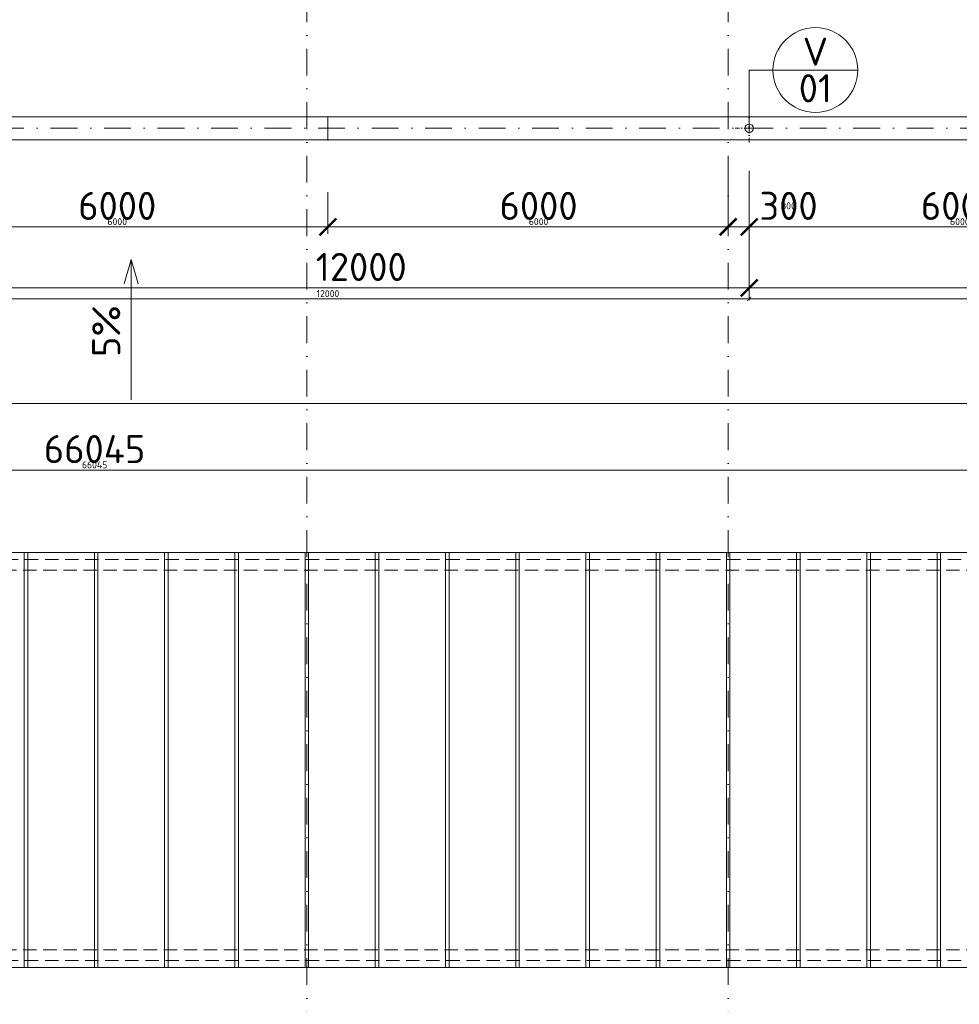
# Model space of a CAD drawing. Header units: millimetres. Extents: x -916886 to 3713765, y -2985421 to 1675785.
# Tile 126 of 256: x 43911 to 57292, y 237470 to 251497. Entities that reach past the tile are written whole.
import ezdxf
from ezdxf.enums import TextEntityAlignment as Align

# ---------------------------------------------------------------- set-up
doc = ezdxf.new("R2010")
doc.units = ezdxf.units.MM
for name, pattern in [('CENTERX2', [101.6, 63.5, -12.7, 12.7, -12.7]), ('DASHDOT', [25.4, 12.7, -6.35, 0, -6.35]), ('ČÁRKOVANÁ', [19.05, 12.7, -6.35])]:
    doc.linetypes.add(name, pattern=pattern)
doc.layers.get('Defpoints').update_dxf_attribs({"color": 8})
for name, color, linetype, lineweight in [('A99_N_kce-pohl', 1, 'Continuous', 9), ('A99_N_koty-200', 5, 'Continuous', 5), ('A99_N_koty-200 @ 200', 5, 'Continuous', 5), ('A99_N_koty-200 @ 50 (2)', 5, 'Continuous', 5), ('A99_N_koty-vysk', 160, 'Continuous', 9), ('A99_N_znaceni 200', 5, 'Continuous', 5), ('A99_S_osy', 1, 'CENTERX2', 5)]:
    doc.layers.add(name, color=color, linetype=linetype, lineweight=lineweight)
doc.styles.add('A99_kota', font='isocpeur.ttf', dxfattribs={"height": 2})
doc.styles.add('A99_popis', font='isocpeur.ttf')
doc.styles.add('ad_popis 100', font='isocpeur.ttf', dxfattribs={"height": 200})
doc.dimstyles.new('A99_kota_200 new', dxfattribs={"dimscale": 200, "dimtxt": 2, "dimasz": 1.2, "dimexe": 0.5, "dimexo": 1.5, "dimgap": 0.5, "dimtad": 1, "dimdec": 0, "dimzin": 3, "dimdsep": 46, "dimtxsty": 'A99_kota', "dimblk": 'ARCHTICK', "dimcen": 2.5, "dimazin": 2, "dimtfac": 0.75, "dimtdec": 0, "dimtix": 1, "dimtmove": 2, "dimatfit": 0, "dimfxl": 0, "dimtolj": 1, "dimtzin": 0, "dimlwd": 5, "dimlwe": 5, "dimarcsym": 0})

# ---------------------------------------------------------------- blocks, each defined once
blk = doc.blocks.new('*U20')
at = {"color": 0, "linetype": 'ByBlock'}
blk.add_line((-3.02, 0), (3.02, 0), dxfattribs=at)
blk.add_circle((0, 0), 3.02, dxfattribs=at)
at = {"color": 0, "linetype": 'ByBlock', "style": 'A99_popis'}
for tag, p in [('KATEGORIE', (0, 1.31)), ('PRVEK', (0, -1.298))]:
    blk.add_attdef(tag, text='', height=2, dxfattribs=at).set_placement(p, align=Align.MIDDLE_CENTER)
blk = doc.blocks.new('_ArchTick')
at = {"color": 0, "linetype": 'ByBlock', "const_width": 0.15}
blk.add_lwpolyline([(-0.5, -0.5), (0.5, 0.5)], dxfattribs=at)
blk = doc.blocks.new('*D4131')
at = {"layer": 'A99_N_koty-200', "color": 0, "linetype": 'Continuous', "lineweight": 5, "transparency": 16777216}
for p, q in [((11930, 245230), (11930, 246130)), ((144620, 245230), (144620, 246130)), ((11930, 246030), (144620, 246030))]:
    blk.add_line(p, q, dxfattribs=at)
at = {"layer": 'Defpoints', "color": 0, "linetype": 'Continuous', "lineweight": 0, "transparency": 16777216}
for p in [(144620, 246030), (11930, 243905), (144620, 243905)]:
    blk.add_point(p, dxfattribs=at)
at = {"layer": 'A99_N_koty-200', "color": 0, "linetype": 'Continuous', "lineweight": 5, "transparency": 16777216, "xscale": 240, "yscale": 240, "zscale": 240, "rotation": 180}
blk.add_blockref('_ArchTick', (11930, 246030), dxfattribs=at)
at = {"layer": 'A99_N_koty-200', "color": 0, "linetype": 'Continuous', "lineweight": 5, "transparency": 16777216, "xscale": 240, "yscale": 240, "zscale": 240}
blk.add_blockref('_ArchTick', (144620, 246030), dxfattribs=at)
at = {"layer": 'A99_N_koty-200', "color": 0, "linetype": 'Continuous', "transparency": 16777216, "insert": (77020, 246330), "char_height": 400, "attachment_point": 5, "style": 'A99_kota'}
blk.add_mtext('\\A1;132690', dxfattribs=at)
blk = doc.blocks.new('*D4132')
at = {"layer": 'A99_N_koty-200', "color": 0, "linetype": 'Continuous', "lineweight": 5, "transparency": 16777216}
for p, q in [((11930, 245830), (11930, 246055)), ((144620, 245830), (144620, 246055)), ((11930, 246030), (144620, 246030))]:
    blk.add_line(p, q, dxfattribs=at)
at = {"layer": 'Defpoints', "color": 0, "linetype": 'Continuous', "lineweight": 0, "transparency": 16777216}
for p in [(144620, 246030), (11930, 243905), (144620, 243905)]:
    blk.add_point(p, dxfattribs=at)
at = {"layer": 'A99_N_koty-200', "color": 0, "linetype": 'Continuous', "lineweight": 5, "transparency": 16777216, "xscale": 60, "yscale": 60, "zscale": 60, "rotation": 180}
blk.add_blockref('_ArchTick', (11930, 246030), dxfattribs=at)
at = {"layer": 'A99_N_koty-200', "color": 0, "linetype": 'Continuous', "lineweight": 5, "transparency": 16777216, "xscale": 60, "yscale": 60, "zscale": 60}
blk.add_blockref('_ArchTick', (144620, 246030), dxfattribs=at)
at = {"layer": 'A99_N_koty-200', "color": 0, "linetype": 'Continuous', "transparency": 16777216, "insert": (78275, 246105), "char_height": 100, "attachment_point": 5, "style": 'A99_kota'}
blk.add_mtext('\\A1;132690', dxfattribs=at)
blk = doc.blocks.new('*D4137')
at = {"layer": 'A99_N_koty-200', "color": 0, "linetype": 'Continuous', "lineweight": 5, "transparency": 16777216}
for p, q in [((11955, 244280), (11955, 245180)), ((11955, 245080), (78000, 245080)), ((78000, 244280), (78000, 245180))]:
    blk.add_line(p, q, dxfattribs=at)
at = {"layer": 'Defpoints', "color": 0, "linetype": 'Continuous', "lineweight": 0, "transparency": 16777216}
for p in [(78000, 245080), (11955, 243905), (78000, 243905)]:
    blk.add_point(p, dxfattribs=at)
at = {"layer": 'A99_N_koty-200', "color": 0, "linetype": 'Continuous', "lineweight": 5, "transparency": 16777216, "xscale": 240, "yscale": 240, "zscale": 240, "rotation": 180}
blk.add_blockref('_ArchTick', (11955, 245080), dxfattribs=at)
at = {"layer": 'A99_N_koty-200', "color": 0, "linetype": 'Continuous', "lineweight": 5, "transparency": 16777216, "xscale": 240, "yscale": 240, "zscale": 240}
blk.add_blockref('_ArchTick', (78000, 245080), dxfattribs=at)
at = {"layer": 'A99_N_koty-200', "color": 0, "linetype": 'Continuous', "transparency": 16777216, "insert": (44977.5, 245380), "char_height": 400, "attachment_point": 5, "style": 'A99_kota'}
blk.add_mtext('\\A1;66045', dxfattribs=at)
blk = doc.blocks.new('*D4138')
at = {"layer": 'A99_N_koty-200', "color": 0, "linetype": 'Continuous', "lineweight": 5, "transparency": 16777216}
for p, q in [((11955, 244880), (11955, 245105)), ((11955, 245080), (78000, 245080)), ((78000, 244880), (78000, 245105))]:
    blk.add_line(p, q, dxfattribs=at)
at = {"layer": 'Defpoints', "color": 0, "linetype": 'Continuous', "lineweight": 0, "transparency": 16777216}
for p in [(78000, 245080), (11955, 243905), (78000, 243905)]:
    blk.add_point(p, dxfattribs=at)
at = {"layer": 'A99_N_koty-200', "color": 0, "linetype": 'Continuous', "lineweight": 5, "transparency": 16777216, "xscale": 60, "yscale": 60, "zscale": 60, "rotation": 180}
blk.add_blockref('_ArchTick', (11955, 245080), dxfattribs=at)
at = {"layer": 'A99_N_koty-200', "color": 0, "linetype": 'Continuous', "lineweight": 5, "transparency": 16777216, "xscale": 60, "yscale": 60, "zscale": 60}
blk.add_blockref('_ArchTick', (78000, 245080), dxfattribs=at)
at = {"layer": 'A99_N_koty-200', "color": 0, "linetype": 'Continuous', "transparency": 16777216, "insert": (44977.5, 245155), "char_height": 100, "attachment_point": 5, "style": 'A99_kota'}
blk.add_mtext('\\A1;66045', dxfattribs=at)
blk = doc.blocks.new('*D4221')
at = {"layer": 'A99_N_koty-200', "color": 0, "linetype": 'Continuous', "lineweight": 5, "transparency": 16777216}
for p, q in [((54000, 249345), (54000, 248445)), ((54300, 249345), (54300, 248445)), ((54000, 248545), (53760, 248545)), ((54000, 248545), (54300, 248545)), ((54300, 248545), (54540, 248545))]:
    blk.add_line(p, q, dxfattribs=at)
at = {"layer": 'Defpoints', "color": 0, "linetype": 'Continuous', "lineweight": 0, "transparency": 16777216}
for p in [(54000, 249830), (54300, 249950), (54300, 248545)]:
    blk.add_point(p, dxfattribs=at)
at = {"layer": 'A99_N_koty-200', "color": 0, "linetype": 'Continuous', "lineweight": 5, "transparency": 16777216, "xscale": 240, "yscale": 240, "zscale": 240}
blk.add_blockref('_ArchTick', (54000, 248545), dxfattribs=at)
at = {"layer": 'A99_N_koty-200', "color": 0, "linetype": 'Continuous', "lineweight": 5, "transparency": 16777216, "xscale": 240, "yscale": 240, "zscale": 240, "rotation": 180}
blk.add_blockref('_ArchTick', (54300, 248545), dxfattribs=at)
at = {"layer": 'A99_N_koty-200', "color": 0, "linetype": 'Continuous', "transparency": 16777216, "insert": (54860, 248845), "char_height": 400, "attachment_point": 5, "style": 'A99_kota'}
blk.add_mtext('\\A1;300', dxfattribs=at)
blk = doc.blocks.new('*D4222')
at = {"layer": 'A99_N_koty-200', "color": 0, "linetype": 'Continuous', "lineweight": 5, "transparency": 16777216}
for p, q in [((54000, 248745), (54000, 248520)), ((54300, 248745), (54300, 248520)), ((54000, 248545), (53940, 248545)), ((54000, 248545), (54300, 248545)), ((54300, 248545), (54360, 248545))]:
    blk.add_line(p, q, dxfattribs=at)
at = {"layer": 'Defpoints', "color": 0, "linetype": 'Continuous', "lineweight": 0, "transparency": 16777216}
for p in [(54000, 249830), (54300, 249950), (54300, 248545)]:
    blk.add_point(p, dxfattribs=at)
at = {"layer": 'A99_N_koty-200', "color": 0, "linetype": 'Continuous', "lineweight": 5, "transparency": 16777216, "xscale": 60, "yscale": 60, "zscale": 60}
blk.add_blockref('_ArchTick', (54000, 248545), dxfattribs=at)
at = {"layer": 'A99_N_koty-200', "color": 0, "linetype": 'Continuous', "lineweight": 5, "transparency": 16777216, "xscale": 60, "yscale": 60, "zscale": 60, "rotation": 180}
blk.add_blockref('_ArchTick', (54300, 248545), dxfattribs=at)
at = {"layer": 'A99_N_koty-200', "color": 0, "linetype": 'Continuous', "transparency": 16777216, "insert": (54860, 248845), "char_height": 100, "attachment_point": 5, "style": 'A99_kota'}
blk.add_mtext('\\A1;300', dxfattribs=at)
blk = doc.blocks.new('*D4224')
at = {"layer": 'A99_N_koty-200', "color": 0, "linetype": 'Continuous', "lineweight": 5, "transparency": 16777216}
for p, q in [((54300, 248475), (54300, 247575)), ((66300, 248475), (66300, 247575)), ((54300, 247675), (66300, 247675))]:
    blk.add_line(p, q, dxfattribs=at)
at = {"layer": 'Defpoints', "color": 0, "linetype": 'Continuous', "lineweight": 0, "transparency": 16777216}
for p in [(54300, 249950), (66300, 249950), (66300, 247675)]:
    blk.add_point(p, dxfattribs=at)
at = {"layer": 'A99_N_koty-200', "color": 0, "linetype": 'Continuous', "lineweight": 5, "transparency": 16777216, "xscale": 240, "yscale": 240, "zscale": 240, "rotation": 180}
blk.add_blockref('_ArchTick', (54300, 247675), dxfattribs=at)
at = {"layer": 'A99_N_koty-200', "color": 0, "linetype": 'Continuous', "lineweight": 5, "transparency": 16777216, "xscale": 240, "yscale": 240, "zscale": 240}
blk.add_blockref('_ArchTick', (66300, 247675), dxfattribs=at)
at = {"layer": 'A99_N_koty-200', "color": 0, "linetype": 'Continuous', "transparency": 16777216, "insert": (60685, 247975), "char_height": 400, "attachment_point": 5, "style": 'A99_kota'}
blk.add_mtext('\\A1;12000', dxfattribs=at)
blk = doc.blocks.new('*D4225')
at = {"layer": 'A99_N_koty-200', "color": 0, "linetype": 'Continuous', "lineweight": 5, "transparency": 16777216}
for p, q in [((54300, 247720), (54300, 247495)), ((66300, 247720), (66300, 247495)), ((54300, 247520), (66300, 247520))]:
    blk.add_line(p, q, dxfattribs=at)
at = {"layer": 'Defpoints', "color": 0, "linetype": 'Continuous', "lineweight": 0, "transparency": 16777216}
for p in [(54300, 249950), (66300, 249950), (66300, 247520)]:
    blk.add_point(p, dxfattribs=at)
at = {"layer": 'A99_N_koty-200', "color": 0, "linetype": 'Continuous', "lineweight": 5, "transparency": 16777216, "xscale": 60, "yscale": 60, "zscale": 60, "rotation": 180}
blk.add_blockref('_ArchTick', (54300, 247520), dxfattribs=at)
at = {"layer": 'A99_N_koty-200', "color": 0, "linetype": 'Continuous', "lineweight": 5, "transparency": 16777216, "xscale": 60, "yscale": 60, "zscale": 60}
blk.add_blockref('_ArchTick', (66300, 247520), dxfattribs=at)
at = {"layer": 'A99_N_koty-200', "color": 0, "linetype": 'Continuous', "transparency": 16777216, "insert": (60300, 247595), "char_height": 100, "attachment_point": 5, "style": 'A99_kota'}
blk.add_mtext('\\A1;12000', dxfattribs=at)
blk = doc.blocks.new('*D4227')
at = {"layer": 'A99_N_koty-200', "color": 0, "linetype": 'Continuous', "lineweight": 5, "transparency": 16777216}
for p, q in [((54300, 249040), (54300, 248445)), ((60300, 249040), (60300, 248445)), ((54300, 248545), (60300, 248545))]:
    blk.add_line(p, q, dxfattribs=at)
at = {"layer": 'Defpoints', "color": 0, "linetype": 'Continuous', "lineweight": 0, "transparency": 16777216}
for p in [(54300, 249340), (60300, 249340), (60300, 248545)]:
    blk.add_point(p, dxfattribs=at)
at = {"layer": 'A99_N_koty-200', "color": 0, "linetype": 'Continuous', "lineweight": 5, "transparency": 16777216, "xscale": 240, "yscale": 240, "zscale": 240, "rotation": 180}
blk.add_blockref('_ArchTick', (54300, 248545), dxfattribs=at)
at = {"layer": 'A99_N_koty-200', "color": 0, "linetype": 'Continuous', "lineweight": 5, "transparency": 16777216, "xscale": 240, "yscale": 240, "zscale": 240}
blk.add_blockref('_ArchTick', (60300, 248545), dxfattribs=at)
at = {"layer": 'A99_N_koty-200', "color": 0, "linetype": 'Continuous', "transparency": 16777216, "insert": (57300, 248845), "char_height": 400, "attachment_point": 5, "style": 'A99_kota'}
blk.add_mtext('\\A1;6000', dxfattribs=at)
blk = doc.blocks.new('*D4228')
at = {"layer": 'A99_N_koty-200', "color": 0, "linetype": 'Continuous', "lineweight": 5, "transparency": 16777216}
for p, q in [((54300, 248745), (54300, 248520)), ((60300, 248745), (60300, 248520)), ((54300, 248545), (60300, 248545))]:
    blk.add_line(p, q, dxfattribs=at)
at = {"layer": 'Defpoints', "color": 0, "linetype": 'Continuous', "lineweight": 0, "transparency": 16777216}
for p in [(54300, 249340), (60300, 249340), (60300, 248545)]:
    blk.add_point(p, dxfattribs=at)
at = {"layer": 'A99_N_koty-200', "color": 0, "linetype": 'Continuous', "lineweight": 5, "transparency": 16777216, "xscale": 60, "yscale": 60, "zscale": 60, "rotation": 180}
blk.add_blockref('_ArchTick', (54300, 248545), dxfattribs=at)
at = {"layer": 'A99_N_koty-200', "color": 0, "linetype": 'Continuous', "lineweight": 5, "transparency": 16777216, "xscale": 60, "yscale": 60, "zscale": 60}
blk.add_blockref('_ArchTick', (60300, 248545), dxfattribs=at)
at = {"layer": 'A99_N_koty-200', "color": 0, "linetype": 'Continuous', "transparency": 16777216, "insert": (57300, 248620), "char_height": 100, "attachment_point": 5, "style": 'A99_kota'}
blk.add_mtext('\\A1;6000', dxfattribs=at)
blk = doc.blocks.new('*D4293')
at = {"layer": 'A99_N_koty-200', "color": 0, "linetype": 'Continuous', "lineweight": 5, "transparency": 16777216}
for p, q in [((42300, 248475), (42300, 247575)), ((54300, 248475), (54300, 247575)), ((42300, 247675), (54300, 247675))]:
    blk.add_line(p, q, dxfattribs=at)
at = {"layer": 'Defpoints', "color": 0, "linetype": 'Continuous', "lineweight": 0, "transparency": 16777216}
for p in [(42300, 249950), (54300, 249950), (54300, 247675)]:
    blk.add_point(p, dxfattribs=at)
at = {"layer": 'A99_N_koty-200', "color": 0, "linetype": 'Continuous', "lineweight": 5, "transparency": 16777216, "xscale": 240, "yscale": 240, "zscale": 240, "rotation": 180}
blk.add_blockref('_ArchTick', (42300, 247675), dxfattribs=at)
at = {"layer": 'A99_N_koty-200', "color": 0, "linetype": 'Continuous', "lineweight": 5, "transparency": 16777216, "xscale": 240, "yscale": 240, "zscale": 240}
blk.add_blockref('_ArchTick', (54300, 247675), dxfattribs=at)
at = {"layer": 'A99_N_koty-200', "color": 0, "linetype": 'Continuous', "transparency": 16777216, "insert": (48775, 247975), "char_height": 400, "attachment_point": 5, "style": 'A99_kota'}
blk.add_mtext('\\A1;12000', dxfattribs=at)
blk = doc.blocks.new('*D4294')
at = {"layer": 'A99_N_koty-200', "color": 0, "linetype": 'Continuous', "lineweight": 5, "transparency": 16777216}
for p, q in [((42300, 247720), (42300, 247495)), ((54300, 247720), (54300, 247495)), ((42300, 247520), (54300, 247520))]:
    blk.add_line(p, q, dxfattribs=at)
at = {"layer": 'Defpoints', "color": 0, "linetype": 'Continuous', "lineweight": 0, "transparency": 16777216}
for p in [(42300, 249950), (54300, 249950), (54300, 247520)]:
    blk.add_point(p, dxfattribs=at)
at = {"layer": 'A99_N_koty-200', "color": 0, "linetype": 'Continuous', "lineweight": 5, "transparency": 16777216, "xscale": 60, "yscale": 60, "zscale": 60, "rotation": 180}
blk.add_blockref('_ArchTick', (42300, 247520), dxfattribs=at)
at = {"layer": 'A99_N_koty-200', "color": 0, "linetype": 'Continuous', "lineweight": 5, "transparency": 16777216, "xscale": 60, "yscale": 60, "zscale": 60}
blk.add_blockref('_ArchTick', (54300, 247520), dxfattribs=at)
at = {"layer": 'A99_N_koty-200', "color": 0, "linetype": 'Continuous', "transparency": 16777216, "insert": (48300, 247595), "char_height": 100, "attachment_point": 5, "style": 'A99_kota'}
blk.add_mtext('\\A1;12000', dxfattribs=at)
blk = doc.blocks.new('*D4296')
at = {"layer": 'A99_N_koty-200', "color": 0, "linetype": 'Continuous', "lineweight": 5, "transparency": 16777216}
for p, q in [((42300, 249040), (42300, 248445)), ((48300, 249040), (48300, 248445)), ((42300, 248545), (48300, 248545))]:
    blk.add_line(p, q, dxfattribs=at)
at = {"layer": 'Defpoints', "color": 0, "linetype": 'Continuous', "lineweight": 0, "transparency": 16777216}
for p in [(42300, 249340), (48300, 249340), (48300, 248545)]:
    blk.add_point(p, dxfattribs=at)
at = {"layer": 'A99_N_koty-200', "color": 0, "linetype": 'Continuous', "lineweight": 5, "transparency": 16777216, "xscale": 240, "yscale": 240, "zscale": 240, "rotation": 180}
blk.add_blockref('_ArchTick', (42300, 248545), dxfattribs=at)
at = {"layer": 'A99_N_koty-200', "color": 0, "linetype": 'Continuous', "lineweight": 5, "transparency": 16777216, "xscale": 240, "yscale": 240, "zscale": 240}
blk.add_blockref('_ArchTick', (48300, 248545), dxfattribs=at)
at = {"layer": 'A99_N_koty-200', "color": 0, "linetype": 'Continuous', "transparency": 16777216, "insert": (45300, 248845), "char_height": 400, "attachment_point": 5, "style": 'A99_kota'}
blk.add_mtext('\\A1;6000', dxfattribs=at)
blk = doc.blocks.new('*D4297')
at = {"layer": 'A99_N_koty-200', "color": 0, "linetype": 'Continuous', "lineweight": 5, "transparency": 16777216}
for p, q in [((42300, 248745), (42300, 248520)), ((48300, 248745), (48300, 248520)), ((42300, 248545), (48300, 248545))]:
    blk.add_line(p, q, dxfattribs=at)
at = {"layer": 'Defpoints', "color": 0, "linetype": 'Continuous', "lineweight": 0, "transparency": 16777216}
for p in [(42300, 249340), (48300, 249340), (48300, 248545)]:
    blk.add_point(p, dxfattribs=at)
at = {"layer": 'A99_N_koty-200', "color": 0, "linetype": 'Continuous', "lineweight": 5, "transparency": 16777216, "xscale": 60, "yscale": 60, "zscale": 60, "rotation": 180}
blk.add_blockref('_ArchTick', (42300, 248545), dxfattribs=at)
at = {"layer": 'A99_N_koty-200', "color": 0, "linetype": 'Continuous', "lineweight": 5, "transparency": 16777216, "xscale": 60, "yscale": 60, "zscale": 60}
blk.add_blockref('_ArchTick', (48300, 248545), dxfattribs=at)
at = {"layer": 'A99_N_koty-200', "color": 0, "linetype": 'Continuous', "transparency": 16777216, "insert": (45300, 248620), "char_height": 100, "attachment_point": 5, "style": 'A99_kota'}
blk.add_mtext('\\A1;6000', dxfattribs=at)
blk = doc.blocks.new('*D4299')
at = {"layer": 'A99_N_koty-200', "color": 0, "linetype": 'Continuous', "lineweight": 5, "transparency": 16777216}
for p, q in [((48300, 249040), (48300, 248445)), ((54300, 249040), (54300, 248445)), ((54300, 248545), (48300, 248545))]:
    blk.add_line(p, q, dxfattribs=at)
at = {"layer": 'Defpoints', "color": 0, "linetype": 'Continuous', "lineweight": 0, "transparency": 16777216}
for p in [(48300, 249340), (54300, 249340), (48300, 248545)]:
    blk.add_point(p, dxfattribs=at)
at = {"layer": 'A99_N_koty-200', "color": 0, "linetype": 'Continuous', "lineweight": 5, "transparency": 16777216, "xscale": 240, "yscale": 240, "zscale": 240, "rotation": 180}
blk.add_blockref('_ArchTick', (48300, 248545), dxfattribs=at)
at = {"layer": 'A99_N_koty-200', "color": 0, "linetype": 'Continuous', "lineweight": 5, "transparency": 16777216, "xscale": 240, "yscale": 240, "zscale": 240}
blk.add_blockref('_ArchTick', (54300, 248545), dxfattribs=at)
at = {"layer": 'A99_N_koty-200', "color": 0, "linetype": 'Continuous', "transparency": 16777216, "insert": (51300, 248845), "char_height": 400, "attachment_point": 5, "style": 'A99_kota'}
blk.add_mtext('\\A1;6000', dxfattribs=at)
blk = doc.blocks.new('*D4300')
at = {"layer": 'A99_N_koty-200', "color": 0, "linetype": 'Continuous', "lineweight": 5, "transparency": 16777216}
for p, q in [((48300, 248745), (48300, 248520)), ((54300, 248745), (54300, 248520)), ((54300, 248545), (48300, 248545))]:
    blk.add_line(p, q, dxfattribs=at)
at = {"layer": 'Defpoints', "color": 0, "linetype": 'Continuous', "lineweight": 0, "transparency": 16777216}
for p in [(48300, 249340), (54300, 249340), (48300, 248545)]:
    blk.add_point(p, dxfattribs=at)
at = {"layer": 'A99_N_koty-200', "color": 0, "linetype": 'Continuous', "lineweight": 5, "transparency": 16777216, "xscale": 60, "yscale": 60, "zscale": 60, "rotation": 180}
blk.add_blockref('_ArchTick', (48300, 248545), dxfattribs=at)
at = {"layer": 'A99_N_koty-200', "color": 0, "linetype": 'Continuous', "lineweight": 5, "transparency": 16777216, "xscale": 60, "yscale": 60, "zscale": 60}
blk.add_blockref('_ArchTick', (54300, 248545), dxfattribs=at)
at = {"layer": 'A99_N_koty-200', "color": 0, "linetype": 'Continuous', "transparency": 16777216, "insert": (51300, 248620), "char_height": 100, "attachment_point": 5, "style": 'A99_kota'}
blk.add_mtext('\\A1;6000', dxfattribs=at)
blk = doc.blocks.new('*U5087')
at = {"layer": 'A99_N_koty-200 @ 200', "linetype": 'Continuous'}
dim = blk.add_linear_dim(base=(144620, 246030), p1=(11930, 243905), p2=(144620, 243905), dimstyle='A99_kota_200 new', override={"dimscale": 200, "dimtix": 1, "dimtofl": 1, "dimtmove": 2, "dimatfit": 0}, dxfattribs=at)
dim.commit()
dim.dimension.update_dxf_attribs({"geometry": '*D4131', "text_midpoint": (77020, 246330), "dimtype": 128})
at = {"layer": 'A99_N_koty-200 @ 50 (2)', "linetype": 'Continuous'}
dim = blk.add_linear_dim(base=(144620, 246030), p1=(11930, 243905), p2=(144620, 243905), dimstyle='A99_kota_200 new', override={"dimscale": 50, "dimtix": 1, "dimtofl": 1, "dimtmove": 2, "dimatfit": 0}, dxfattribs=at)
dim.commit()
dim.dimension.update_dxf_attribs({"geometry": '*D4132', "text_midpoint": (78275, 246105)})
blk = doc.blocks.new('*U5089')
at = {"layer": 'A99_N_koty-200 @ 200', "linetype": 'Continuous'}
dim = blk.add_linear_dim(base=(78000, 245080), p1=(11955, 243905), p2=(78000, 243905), dimstyle='A99_kota_200 new', override={"dimscale": 200, "dimtix": 1, "dimtofl": 1, "dimtmove": 2, "dimatfit": 0}, dxfattribs=at)
dim.commit()
dim.dimension.update_dxf_attribs({"geometry": '*D4137', "text_midpoint": (44977.5, 245380)})
at = {"layer": 'A99_N_koty-200 @ 50 (2)', "linetype": 'Continuous'}
dim = blk.add_linear_dim(base=(78000, 245080), p1=(11955, 243905), p2=(78000, 243905), dimstyle='A99_kota_200 new', override={"dimscale": 50, "dimtix": 1, "dimtofl": 1, "dimtmove": 2, "dimatfit": 0}, dxfattribs=at)
dim.commit()
dim.dimension.update_dxf_attribs({"geometry": '*D4138', "text_midpoint": (44977.5, 245155)})
blk = doc.blocks.new('*U5117')
at = {"layer": 'A99_N_koty-200 @ 200', "linetype": 'Continuous'}
dim = blk.add_linear_dim(base=(54300, 248545), p1=(54000, 249830), p2=(54300, 249950), dimstyle='A99_kota_200 new', override={"dimscale": 200, "dimtix": 1, "dimtofl": 1, "dimtmove": 2, "dimatfit": 0}, dxfattribs=at)
dim.commit()
dim.dimension.update_dxf_attribs({"geometry": '*D4221', "text_midpoint": (54860, 248845), "dimtype": 128})
at = {"layer": 'A99_N_koty-200 @ 50 (2)', "linetype": 'Continuous'}
dim = blk.add_linear_dim(base=(54300, 248545), p1=(54000, 249830), p2=(54300, 249950), dimstyle='A99_kota_200 new', override={"dimscale": 50, "dimtix": 1, "dimtofl": 1, "dimtmove": 2, "dimatfit": 0}, dxfattribs=at)
dim.commit()
dim.dimension.update_dxf_attribs({"geometry": '*D4222', "text_midpoint": (54860, 248845), "dimtype": 128})
blk = doc.blocks.new('*U5118')
at = {"layer": 'A99_N_koty-200 @ 200', "linetype": 'Continuous'}
dim = blk.add_linear_dim(base=(66300, 247675), p1=(54300, 249950), p2=(66300, 249950), dimstyle='A99_kota_200 new', override={"dimscale": 200, "dimtix": 1, "dimtofl": 1, "dimtmove": 2, "dimatfit": 0}, dxfattribs=at)
dim.commit()
dim.dimension.update_dxf_attribs({"geometry": '*D4224', "text_midpoint": (60685, 247975), "dimtype": 128})
at = {"layer": 'A99_N_koty-200 @ 50 (2)', "linetype": 'Continuous'}
dim = blk.add_linear_dim(base=(66300, 247520), p1=(54300, 249950), p2=(66300, 249950), dimstyle='A99_kota_200 new', override={"dimscale": 50, "dimtix": 1, "dimtofl": 1, "dimtmove": 2, "dimatfit": 0}, dxfattribs=at)
dim.commit()
dim.dimension.update_dxf_attribs({"geometry": '*D4225', "text_midpoint": (60300, 247595)})
blk = doc.blocks.new('*U5119')
at = {"layer": 'A99_N_koty-200 @ 200', "linetype": 'Continuous'}
dim = blk.add_linear_dim(base=(60300, 248545), p1=(54300, 249340), p2=(60300, 249340), dimstyle='A99_kota_200 new', override={"dimscale": 200, "dimtix": 1, "dimtofl": 1, "dimtmove": 2, "dimatfit": 0}, dxfattribs=at)
dim.commit()
dim.dimension.update_dxf_attribs({"geometry": '*D4227', "text_midpoint": (57300, 248845)})
at = {"layer": 'A99_N_koty-200 @ 50 (2)', "linetype": 'Continuous'}
dim = blk.add_linear_dim(base=(60300, 248545), p1=(54300, 249340), p2=(60300, 249340), dimstyle='A99_kota_200 new', override={"dimscale": 50, "dimtix": 1, "dimtofl": 1, "dimtmove": 2, "dimatfit": 0}, dxfattribs=at)
dim.commit()
dim.dimension.update_dxf_attribs({"geometry": '*D4228', "text_midpoint": (57300, 248620)})
blk = doc.blocks.new('*U5141')
at = {"layer": 'A99_N_koty-200 @ 200', "linetype": 'Continuous'}
dim = blk.add_linear_dim(base=(54300, 247675), p1=(42300, 249950), p2=(54300, 249950), dimstyle='A99_kota_200 new', override={"dimscale": 200, "dimtix": 1, "dimtofl": 1, "dimtmove": 2, "dimatfit": 0}, dxfattribs=at)
dim.commit()
dim.dimension.update_dxf_attribs({"geometry": '*D4293', "text_midpoint": (48775, 247975), "dimtype": 128})
at = {"layer": 'A99_N_koty-200 @ 50 (2)', "linetype": 'Continuous'}
dim = blk.add_linear_dim(base=(54300, 247520), p1=(42300, 249950), p2=(54300, 249950), dimstyle='A99_kota_200 new', override={"dimscale": 50, "dimtix": 1, "dimtofl": 1, "dimtmove": 2, "dimatfit": 0}, dxfattribs=at)
dim.commit()
dim.dimension.update_dxf_attribs({"geometry": '*D4294', "text_midpoint": (48300, 247595)})
blk = doc.blocks.new('*U5142')
at = {"layer": 'A99_N_koty-200 @ 200', "linetype": 'Continuous'}
dim = blk.add_linear_dim(base=(48300, 248545), p1=(42300, 249340), p2=(48300, 249340), dimstyle='A99_kota_200 new', override={"dimscale": 200, "dimtix": 1, "dimtofl": 1, "dimtmove": 2, "dimatfit": 0}, dxfattribs=at)
dim.commit()
dim.dimension.update_dxf_attribs({"geometry": '*D4296', "text_midpoint": (45300, 248845)})
at = {"layer": 'A99_N_koty-200 @ 50 (2)', "linetype": 'Continuous'}
dim = blk.add_linear_dim(base=(48300, 248545), p1=(42300, 249340), p2=(48300, 249340), dimstyle='A99_kota_200 new', override={"dimscale": 50, "dimtix": 1, "dimtofl": 1, "dimtmove": 2, "dimatfit": 0}, dxfattribs=at)
dim.commit()
dim.dimension.update_dxf_attribs({"geometry": '*D4297', "text_midpoint": (45300, 248620)})
blk = doc.blocks.new('*U5143')
at = {"layer": 'A99_N_koty-200 @ 200', "linetype": 'Continuous'}
dim = blk.add_linear_dim(base=(48300, 248545), p1=(54300, 249340), p2=(48300, 249340), angle=180, dimstyle='A99_kota_200 new', override={"dimscale": 200, "dimtix": 1, "dimtofl": 1, "dimtmove": 2, "dimatfit": 0}, dxfattribs=at)
dim.commit()
dim.dimension.update_dxf_attribs({"geometry": '*D4299', "text_midpoint": (51300, 248845)})
at = {"layer": 'A99_N_koty-200 @ 50 (2)', "linetype": 'Continuous'}
dim = blk.add_linear_dim(base=(48300, 248545), p1=(54300, 249340), p2=(48300, 249340), angle=180, dimstyle='A99_kota_200 new', override={"dimscale": 50, "dimtix": 1, "dimtofl": 1, "dimtmove": 2, "dimatfit": 0}, dxfattribs=at)
dim.commit()
dim.dimension.update_dxf_attribs({"geometry": '*D4300', "text_midpoint": (51300, 248620)})

msp = doc.modelspace()

# ---------------------------------------------------------------- linework, layer by layer
at = {"layer": 'A99_N_kce-pohl', "linetype": 'Continuous', "lineweight": 5}
for p, q in [((43975, 237995), (43975, 243905)), ((44025, 237995), (44025, 243905)), ((44975, 237995), (44975, 243905)), ((45025, 237995), (45025, 243905)), ((45975, 237995), (45975, 243905)), ((46025, 237995), (46025, 243905)), ((46975, 237995), (46975, 243905)), ((47025, 237995), (47025, 243905)), ((47975, 237995), (47975, 243905)), ((48025, 237995), (48025, 243905)), ((48975, 237995), (48975, 243905)), ((49025, 237995), (49025, 243905)), ((49975, 237995), (49975, 243905)), ((50025, 237995), (50025, 243905)), ((50975, 237995), (50975, 243905)), ((51025, 237995), (51025, 243905)), ((51975, 237995), (51975, 243905)), ((52025, 237995), (52025, 243905)), ((52975, 237995), (52975, 243905)), ((53025, 237995), (53025, 243905)), ((53975, 237995), (53975, 243905)), ((54025, 237995), (54025, 243905)), ((54975, 237995), (54975, 243905)), ((55025, 237995), (55025, 243905)), ((55975, 237995), (55975, 243905)), ((56025, 237995), (56025, 243905)), ((56975, 237995), (56975, 243905)), ((57025, 237995), (57025, 243905))]:
    msp.add_line(p, q, dxfattribs=at)
at = {"layer": 'A99_N_kce-pohl', "linetype": 'Continuous', "ltscale": 25}
msp.add_lwpolyline([(150690, 250115), (150690, 249785), (6000, 249785), (6000, 250115)], close=True, dxfattribs=at)
at = {"layer": 'A99_N_kce-pohl', "linetype": 'DASHDOT', "lineweight": 5, "ltscale": 5}
for points in [[(54300, 249750), (54300, 250150)], [(54100, 249950), (54500, 249950)]]:
    msp.add_lwpolyline(points, dxfattribs=at)
at = {"layer": 'A99_N_kce-pohl', "color": 1, "linetype": 'Continuous', "lineweight": 5}
msp.add_lwpolyline([(48300, 249775), (48300, 250105)], dxfattribs=at)
at = {"layer": 'A99_N_kce-pohl', "linetype": 'ČÁRKOVANÁ', "lineweight": 5, "ltscale": 15}
for points in [[(144760, 243805), (11790, 243805)], [(144450, 243655.3), (12100, 243655.3)], [(144450, 238244.7), (12100, 238244.7)], [(144760, 238095), (11790, 238095)]]:
    msp.add_lwpolyline(points, dxfattribs=at)
at = {"layer": 'A99_N_kce-pohl', "linetype": 'Continuous', "lineweight": 5}
msp.add_lwpolyline([(11930, 243905), (144620, 243905), (144620, 237995), (11930, 237995)], close=True, dxfattribs=at)
for points in [[(43975, 241325), (43975, 241145)], [(44025, 241325), (44025, 241145)], [(44975, 241325), (44975, 241145)], [(45025, 241325), (45025, 241145)], [(45975, 241325), (45975, 241145)], [(46025, 241325), (46025, 241145)], [(46975, 241325), (46975, 241145)], [(47025, 241325), (47025, 241145)], [(47975, 241325), (47975, 241145)], [(48025, 241325), (48025, 241145)], [(48975, 241325), (48975, 241145)], [(49025, 241325), (49025, 241145)], [(49975, 241325), (49975, 241145)], [(50025, 241325), (50025, 241145)], [(50975, 241325), (50975, 241145)], [(51025, 241325), (51025, 241145)], [(51975, 241325), (51975, 241145)], [(52025, 241325), (52025, 241145)], [(52975, 241325), (52975, 241145)], [(53025, 241325), (53025, 241145)], [(53975, 241325), (53975, 241145)], [(54025, 241325), (54025, 241145)], [(54975, 241325), (54975, 241145)], [(55025, 241325), (55025, 241145)], [(55975, 241325), (55975, 241145)], [(56025, 241325), (56025, 241145)], [(56975, 241325), (56975, 241145)], [(57025, 241325), (57025, 241145)]]:
    msp.add_lwpolyline(points, dxfattribs=at)
at = {"layer": 'A99_N_kce-pohl', "linetype": 'Continuous'}
msp.add_circle((54300, 249950), 60, dxfattribs=at)
at = {"layer": 'A99_N_koty-vysk'}
for points in [[(45500, 248083), (45400, 247733)], [(45500, 248083), (45500, 246083)], [(45500, 248083), (45600, 247733)]]:
    msp.add_lwpolyline(points, dxfattribs=at)
at = {"layer": 'A99_N_znaceni 200'}
for points in [[(54638.5, 250780), (54300, 250780)], [(54300, 249950), (54300, 250780)]]:
    msp.add_lwpolyline(points, dxfattribs=at)
at = {"layer": 'A99_S_osy', "linetype": 'DASHDOT', "lineweight": 5, "ltscale": 30}
for points in [[(48000, 264800), (48000, 176462.5)], [(54000, 264800), (54000, 146890)], [(152950, 249950), (4375, 249950)]]:
    msp.add_lwpolyline(points, dxfattribs=at)

# ---------------------------------------------------------------- block references
at = {"layer": 'A99_N_koty-200', "color": 4, "linetype": 'Continuous', "lineweight": 0}
for name in ['*U5141', '*U5117', '*U5118', '*U5142', '*U5143', '*U5119', '*U5087', '*U5089']:
    msp.add_blockref(name, (0, 0), dxfattribs=at)
at = {"layer": 'A99_N_znaceni 200', "xscale": 200, "yscale": 200, "zscale": 200}
msp.add_blockref('*U20', (55242.5, 250780), dxfattribs=at).add_auto_attribs({'KATEGORIE': 'V', 'PRVEK': '01'})

# ---------------------------------------------------------------- texts
at = {"layer": 'A99_N_koty-vysk', "insert": (44942.7, 247430), "char_height": 400, "attachment_point": 3, "rotation": 90, "style": 'ad_popis 100'}
msp.add_mtext_dynamic_manual_height_columns('5%', width=140, gutter_width=2000, heights=[0], dxfattribs=at)

doc.saveas('drawing.dxf')
